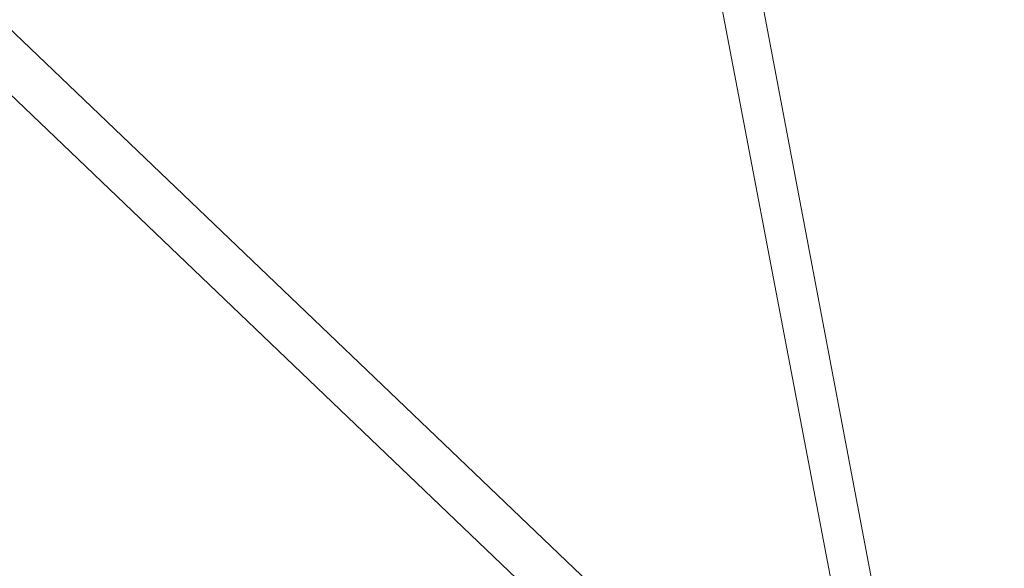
# Model space of a CAD drawing. Extents: x 3503739 to 3504470, y 5375172 to 5375561.
# Tile 18 of 142: x 3504137.178 to 3504137.362, y 5375384.997 to 5375385.099. Entities that reach past the tile are written whole.
import ezdxf

# ---------------------------------------------------------------- set-up
doc = ezdxf.new("R2010")
doc.units = 0
doc.header["$MEASUREMENT"] = 0
doc.layers.add('_4WP_KANCADT__', color=7, linetype='Continuous')
doc.layers.add('BHM_WA', color=7, linetype='Continuous')

msp = doc.modelspace()

# ---------------------------------------------------------------- linework, layer by layer
at = {"layer": '_4WP_KANCADT__', "color": 7, "linetype": 'Continuous', "lineweight": 13}
msp.add_lwpolyline([(3504135.3147, 5375384.92726), (3504137.27969, 5375385.29986), (3504137.5692, 5375383.77307), (3504135.60421, 5375383.40047), (3504135.3147, 5375384.92726)], dxfattribs=at)
at = {"layer": '_4WP_KANCADT__', "color": 1, "linetype": 'Continuous', "lineweight": 20}
msp.add_lwpolyline([(3504135.3147, 5375384.92726), (3504137.27969, 5375385.29986), (3504137.5692, 5375383.77307), (3504135.60421, 5375383.40047), (3504135.3147, 5375384.92726)], dxfattribs=at)
at = {"layer": 'BHM_WA', "color": 254, "linetype": 'Continuous', "lineweight": 9}
for points in [[(3504136.64945, 5375384.80786, 0), (3504137.3404, 5375384.93962, 0), (3504137.20927, 5375385.62723, 0), (3504136.51832, 5375385.49547, 0), (3504137.20927, 5375385.62723, 0), (3504137.3404, 5375384.93962, 0), (3504136.64945, 5375384.80786, 0), (3504136.51832, 5375385.49547, 0), (3504136.64945, 5375384.80786, 0)], [(3504136.64945, 5375384.80786, 0), (3504137.3404, 5375384.93962, 0), (3504137.20927, 5375385.62723, 0), (3504136.51832, 5375385.49547, 0), (3504136.64945, 5375384.80786, 0), (3504137.3404, 5375384.93962, 0), (3504137.20927, 5375385.62723, 0), (3504136.51832, 5375385.49547, 0), (3504136.64945, 5375384.80786, 0)], [(3504137.3234, 5375384.95698, 0), (3504136.98785, 5375385.27765, 0)], [(3504137.31722, 5375384.95071, 0), (3504136.98163, 5375385.27143, 0)]]:
    msp.add_polyline3d(points, dxfattribs=at)

doc.saveas('drawing.dxf')
